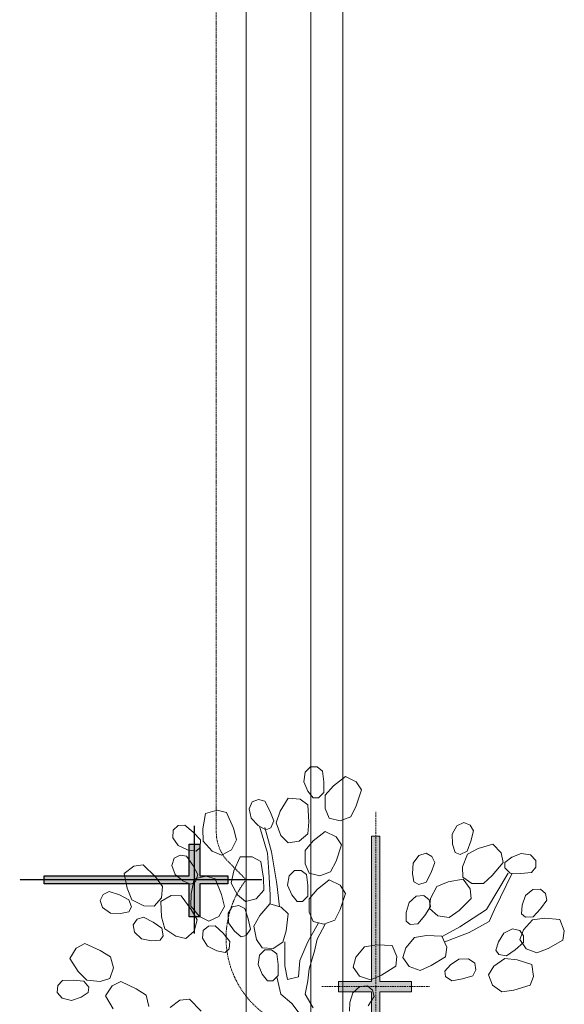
# Model space of a CAD drawing. Header units: millimetres. Extents: x -750 to 72845, y -24282 to 18874.
# Tile 69 of 154: x 49618 to 50904, y 10645 to 12970. Entities that reach past the tile are written whole.
import ezdxf

# ---------------------------------------------------------------- set-up
doc = ezdxf.new("R2010")
doc.units = ezdxf.units.MM
doc.header["$MEASUREMENT"] = 0
for name, pattern in [('( Hidden )', [0.375, 0.25, -0.125]), ('DASHED', [19.05, 12.7, -6.35]), ('HIDDENX2', [0.75, 0.5, -0.25])]:
    doc.linetypes.add(name, pattern=pattern)
for name, color, linetype, lineweight in [('& Lighting (Walls)', 5, 'Continuous', 15), ('IRISH HOUSE_HYD AIRPORT_DRAINAGE LAYOUT 1$0$GREYSCALE', 8, 'Continuous', 0), ('M-MEP-ELLG-CABLE', 146, 'HIDDENX2', 20), ('M-MEP-ELPR-EQUIP', 6, 'Continuous', 20)]:
    doc.layers.add(name, color=color, linetype=linetype, lineweight=lineweight)
for name, color, linetype in [('E Floor Lighting', 5, 'DASHED'), ('E Wall Light', 5, 'Continuous'), ('IRISH HOUSE_HYD AIRPORT_DRAINAGE LAYOUT 1$0$GREY SCALE', 8, 'Continuous')]:
    doc.layers.add(name, color=color, linetype=linetype)

# ---------------------------------------------------------------- blocks, each defined once
blk = doc.blocks.new('IRISH HOUSE_HYD AIRPORT_DRAINAGE LAYOUT 1$0$FLOOR PLAN')
at = {"layer": 'IRISH HOUSE_HYD AIRPORT_DRAINAGE LAYOUT 1$0$GREYSCALE', "color": 8, "lineweight": 0, "ltscale": 0.2}
blk.add_line((153, 16760.7), (152.7, 10251.7), dxfattribs=at)
at = {"layer": 'IRISH HOUSE_HYD AIRPORT_DRAINAGE LAYOUT 1$0$GREYSCALE', "color": 8, "lineweight": 0, "ltscale": 0.25}
for p, q in [((305.4, 16757.9), (305.1, 10115.7)), ((381, 14166.1), (381, 4141))]:
    blk.add_line(p, q, dxfattribs=at)
at = {"layer": 'IRISH HOUSE_HYD AIRPORT_DRAINAGE LAYOUT 1$0$GREYSCALE', "color": 8, "lineweight": 0}
for p, q in [((291.7, 11192.9), (304.4, 11205.6)), ((304.4, 11205.6), (320.3, 11205.6)), ((320.3, 11205.6), (333, 11196)), ((288.6, 11170.6), (291.7, 11192.9)), ((333, 11196), (336.2, 11170.6)), ((358.4, 11161.1), (386.9, 11183.3)), ((386.9, 11183.3), (412.3, 11170.6)), ((298.1, 11148.4), (288.6, 11170.6)), ((336.2, 11170.6), (336.2, 11145.2)), ((339.3, 11138.9), (358.4, 11161.1)), ((412.3, 11170.6), (425, 11151.6)), ((310.8, 11132.5), (298.1, 11148.4)), ((336.2, 11145.2), (323.5, 11132.5)), ((339.3, 11107.1), (339.3, 11138.9)), ((425, 11151.6), (412.3, 11113.5)), ((159.3, 11106.7), (166.6, 11123.2)), ((166.6, 11123.2), (181.4, 11128.9)), ((181.4, 11128.9), (196.6, 11124.6)), ((196.6, 11124.6), (208.8, 11102.1)), ((232.9, 11101.2), (251.5, 11132.2)), ((251.5, 11132.2), (279.8, 11129.6)), ((279.8, 11129.6), (298.5, 11116.4)), ((298.5, 11116.4), (300.4, 11076.3)), ((323.5, 11132.5), (310.8, 11132.5)), ((412.3, 11113.5), (399.6, 11088.1)), ((50.3, 11059.8), (56.4, 11095.5)), ((56.4, 11095.5), (83.8, 11103.2)), ((83.8, 11103.2), (106, 11097.7)), ((106, 11097.7), (122.3, 11061)), ((164.4, 11084.9), (159.3, 11106.7)), ((208.8, 11102.1), (218, 11078.4)), ((223.2, 11073.6), (232.9, 11101.2)), ((348.8, 11084.9), (339.3, 11107.1)), ((-19.5, 11056.3), (-7.8, 11067)), ((-7.8, 11067), (8, 11068.5)), ((8, 11068.5), (27.5, 11051.9)), ((181.3, 11067.6), (164.4, 11084.9)), ((198.9, 11057.4), (181.3, 11067.6)), ((183.9, 11065.9), (202.9, 11002.4)), ((218, 11078.4), (210.7, 11062)), ((234.7, 11044), (223.2, 11073.6)), ((300.4, 11076.3), (297.8, 11048)), ((374.2, 11078.6), (348.8, 11084.9)), ((399.6, 11088.1), (374.2, 11078.6)), ((638.9, 11047.2), (649.9, 11066.8)), ((649.9, 11066.8), (666.3, 11074.1)), ((666.3, 11074.1), (681.1, 11068.3)), ((681.1, 11068.3), (689.5, 11054.9)), ((-20.3, 11038.4), (-19.5, 11056.3)), ((27.5, 11051.9), (44.6, 11033.1)), ((51.2, 11030.6), (50.3, 11059.8)), ((122.3, 11061), (130, 11033.6)), ((212.4, 11005.5), (196.5, 11062.7)), ((210.7, 11062), (198.9, 11057.4)), ((251.6, 11026.7), (234.7, 11044)), ((297.8, 11048), (277.5, 11030)), ((310.8, 11030.9), (339.3, 11053.2)), ((339.3, 11053.2), (364.7, 11040.5)), ((639.7, 11023.1), (638.9, 11047.2)), ((689.5, 11054.9), (683.3, 11030)), ((-7.7, 11019.8), (-20.3, 11038.4)), ((14.3, 11009.8), (-7.7, 11019.8)), ((44.6, 11033.1), (43.8, 11015.2)), ((72.6, 11007.1), (51.2, 11030.6)), ((130, 11033.6), (117.7, 11009.5)), ((277.5, 11030), (251.6, 11026.7)), ((291.7, 11008.7), (310.8, 11030.9)), ((364.7, 11040.5), (377.4, 11021.4)), ((377.4, 11021.4), (364.7, 10983.3)), ((645.8, 11003.7), (639.7, 11023.1)), ((683.3, 11030), (674.1, 11006.4)), ((700.5, 11013.1), (735.2, 11023.5)), ((735.2, 11023.5), (754.3, 11002.5)), ((-17.6, 10990.2), (-3.6, 10997.5)), ((-3.6, 10997.5), (12.1, 10995)), ((34.4, 11006.6), (14.3, 11009.8)), ((43.8, 11015.2), (34.4, 11006.6)), ((94.6, 10997.1), (72.6, 11007.1)), ((117.7, 11009.5), (94.6, 10997.1)), ((202.9, 11002.4), (206.1, 10957.9)), ((225.1, 10929.3), (212.4, 11005.5)), ((291.7, 10977), (291.7, 11008.7)), ((546.8, 10978.3), (559.9, 10996.5)), ((559.9, 10996.5), (577.1, 11001.8)), ((577.1, 11001.8), (591.1, 10994.5)), ((657.7, 10999.1), (645.8, 11003.7)), ((674.1, 11006.4), (657.7, 10999.1)), ((663.3, 10969.7), (674.8, 10999.3)), ((674.8, 10999.3), (700.5, 11013.1)), ((754.3, 11002.5), (759.2, 10980.2)), ((779.5, 10992.4), (802, 11001.4)), ((802, 11001.4), (824.1, 10997.7)), ((824.1, 10997.7), (836.5, 10984.7)), ((-112.9, 10971.5), (-90.2, 10974.3)), ((-90.2, 10974.3), (-61.7, 10946)), ((-23, 10973), (-17.6, 10990.2)), ((-15.4, 10951.9), (-23, 10973)), ((12.1, 10995), (26.7, 10974)), ((26.7, 10974), (38.5, 10951.5)), ((123.8, 10960), (138.7, 10993)), ((138.7, 10993), (167.1, 10993.5)), ((167.1, 10993.5), (187.2, 10982.5)), ((187.2, 10982.5), (193.7, 10942.9)), ((301.3, 10954.7), (291.7, 10977)), ((364.7, 10983.3), (352, 10957.9)), ((544.9, 10954.2), (546.8, 10978.3)), ((597.9, 10980.1), (588.9, 10956.2)), ((591.1, 10994.5), (597.9, 10980.1)), ((759.2, 10980.2), (733.6, 10949.2)), ((763, 10967.5), (763.3, 10980.2)), ((763.3, 10980.2), (779.5, 10992.4)), ((836.5, 10984.7), (836.1, 10968.8)), ((-135.6, 10954.4), (-112.9, 10971.5)), ((-128.4, 10919), (-135.6, 10954.4)), ((3.3, 10936.6), (-15.4, 10951.9)), ((38.5, 10951.5), (33.2, 10934.4)), ((117.2, 10931.5), (123.8, 10960)), ((206.1, 10957.9), (209.2, 10903.9)), ((253.7, 10948.4), (266.4, 10961.1)), ((266.4, 10961.1), (282.2, 10961.1)), ((282.2, 10961.1), (294.9, 10951.6)), ((294.9, 10951.6), (298.1, 10926.2)), ((326.6, 10948.4), (301.3, 10954.7)), ((352, 10957.9), (326.6, 10948.4)), ((548.7, 10934.2), (544.9, 10954.2)), ((588.9, 10956.2), (577.1, 10933.7)), ((664.1, 10945.5), (663.3, 10969.7)), ((733.6, 10949.2), (712.6, 10930.1)), ((720.1, 10869), (770.8, 10954.7)), ((780.4, 10954.7), (739.1, 10869)), ((775.4, 10954.5), (763, 10967.5)), ((800.8, 10953.8), (775.4, 10954.5)), ((826.3, 10956.4), (800.8, 10953.8)), ((836.1, 10968.8), (826.3, 10956.4)), ((-61.7, 10946), (-44.6, 10923.3)), ((21.9, 10928.5), (3.3, 10936.6)), ((33.2, 10934.4), (21.9, 10928.5)), ((22.6, 10905.9), (30.2, 10941.2)), ((30.2, 10941.2), (57.8, 10947.8)), ((57.8, 10947.8), (79.8, 10941.4)), ((79.8, 10941.4), (94.6, 10904.1)), ((132, 10903.4), (117.2, 10931.5)), ((193.7, 10942.9), (194.2, 10914.5)), ((231.4, 10875.4), (225.1, 10929.3)), ((250.5, 10926.2), (253.7, 10948.4)), ((260, 10903.9), (250.5, 10926.2)), ((298.1, 10926.2), (298.1, 10900.8)), ((320.3, 10916.6), (348.8, 10938.9)), ((348.8, 10938.9), (374.2, 10926.2)), ((374.2, 10926.2), (386.9, 10907.1)), ((560, 10928.3), (548.7, 10934.2)), ((577.1, 10933.7), (560, 10928.3)), ((602.4, 10923.4), (629.5, 10934.2)), ((629.5, 10934.2), (665.2, 10940.7)), ((685.5, 10930.4), (664.1, 10945.5)), ((665.2, 10940.7), (681.7, 10917.6)), ((712.6, 10930.1), (685.5, 10930.4)), ((-192.2, 10890.5), (-185.1, 10904.7)), ((-185.1, 10904.7), (-171, 10911.8)), ((-171, 10911.8), (-146.8, 10903.3)), ((-146.8, 10903.3), (-124.1, 10892)), ((-117, 10892), (-128.4, 10919)), ((-44.6, 10923.3), (-47.4, 10896.4)), ((22.3, 10876.6), (22.6, 10905.9)), ((94.6, 10904.1), (101.2, 10876.4)), ((150.8, 10888.1), (132, 10903.4)), ((194.2, 10914.5), (176.2, 10894.3)), ((209.2, 10903.9), (209.2, 10881.7)), ((272.7, 10888.1), (260, 10903.9)), ((301.3, 10894.4), (320.3, 10916.6)), ((386.9, 10907.1), (374.2, 10869)), ((587.6, 10895.3), (602.4, 10923.4)), ((681.7, 10917.6), (684.1, 10894.8)), ((812.1, 10902.3), (829.4, 10916.5)), ((829.4, 10916.5), (847.4, 10917.4)), ((847.4, 10917.4), (859.1, 10906.7)), ((859.1, 10906.7), (862.1, 10891.1)), ((-186.5, 10873.5), (-192.2, 10890.5)), ((-124.1, 10892), (-118.4, 10875)), ((-88.6, 10877.9), (-117, 10892)), ((-47.4, 10896.4), (-64.4, 10876.5)), ((-48.9, 10888.2), (-24.1, 10901.8)), ((-46.9, 10852), (-48.9, 10888.2)), ((-24.1, 10901.8), (-1.2, 10901.5)), ((-1.2, 10901.5), (23, 10869.4)), ((176.2, 10894.3), (150.8, 10888.1)), ((184.6, 10854.9), (208.1, 10882.4)), ((208.1, 10882.4), (235.5, 10874.9)), ((285.4, 10888.1), (272.7, 10888.1)), ((298.1, 10900.8), (285.4, 10888.1)), ((301.3, 10862.7), (301.3, 10894.4)), ((530.5, 10862.1), (537.5, 10885.2)), ((537.5, 10885.2), (554.2, 10900.2)), ((554.2, 10900.2), (572.1, 10901.8)), ((572.1, 10901.8), (584.3, 10891.6)), ((584.3, 10891.6), (587.9, 10876.1)), ((585.7, 10871.2), (587.6, 10895.3)), ((684.1, 10894.8), (655.2, 10867)), ((802.9, 10859.1), (804.2, 10879.4)), ((804.2, 10879.4), (812.1, 10902.3)), ((862.1, 10891.1), (847.3, 10870.2)), ((-168, 10860.7), (-186.5, 10873.5)), ((-143.9, 10859.3), (-168, 10860.7)), ((-124, 10863.6), (-143.9, 10859.3)), ((-118.4, 10875), (-124, 10863.6)), ((-64.4, 10876.5), (-88.6, 10877.9)), ((42.7, 10852.3), (22.3, 10876.6)), ((23, 10869.4), (36.7, 10844.5)), ((101.2, 10876.4), (87.9, 10852.8)), ((109.8, 10860.1), (119.7, 10875.1)), ((111.1, 10837.7), (109.8, 10860.1)), ((119.7, 10875.1), (135.3, 10878.2)), ((135.3, 10878.2), (149.6, 10871.4)), ((149.6, 10871.4), (157.7, 10847.1)), ((235.5, 10874.9), (251.8, 10858.8)), ((251.8, 10858.8), (246.9, 10818.9)), ((310.8, 10840.4), (301.3, 10862.7)), ((374.2, 10869), (361.5, 10843.6)), ((530, 10841.8), (530.5, 10862.1)), ((587.9, 10876.1), (574, 10854.6)), ((605.2, 10853.8), (585.7, 10871.2)), ((655.2, 10867), (632.1, 10850.4)), ((656.6, 10827.7), (720.1, 10869)), ((739.1, 10869), (726.4, 10840.4)), ((812.3, 10850.6), (802.9, 10859.1)), ((847.3, 10870.2), (830.2, 10851.4)), ((-114.1, 10832.9), (-105.1, 10846)), ((-110.8, 10815.2), (-114.1, 10832.9)), ((-105.1, 10846), (-90, 10851)), ((-90, 10851), (-67.3, 10839.2)), ((-67.3, 10839.2), (-46.4, 10824.7)), ((-39.4, 10823.7), (-46.9, 10852)), ((36.7, 10844.5), (30.1, 10818.2)), ((64.3, 10841.4), (42.7, 10852.3)), ((87.9, 10852.8), (64.3, 10841.4)), ((124.8, 10817.8), (111.1, 10837.7)), ((157.7, 10847.1), (162.8, 10822.3)), ((170.3, 10829.4), (184.6, 10854.9)), ((298.1, 10792.8), (323.5, 10837.3)), ((336.2, 10834.1), (310.8, 10840.4)), ((339.3, 10834.1), (320.3, 10799.2)), ((361.5, 10843.6), (336.2, 10834.1)), ((539.8, 10833.6), (530, 10841.8)), ((557.6, 10835.2), (539.8, 10833.6)), ((574, 10854.6), (557.6, 10835.2)), ((632.1, 10850.4), (605.2, 10853.8)), ((726.4, 10840.4), (678.8, 10815)), ((806.9, 10821.1), (828.3, 10844.6)), ((830.2, 10851.4), (812.3, 10850.6)), ((828.3, 10844.6), (857.3, 10848.2)), ((857.3, 10848.2), (893.4, 10845.4)), ((893.4, 10845.4), (903.6, 10818.9)), ((-94.3, 10800), (-110.8, 10815.2)), ((-46.4, 10824.7), (-43.2, 10807.1)), ((-13.2, 10805.7), (-39.4, 10823.7)), ((30.1, 10818.2), (10.5, 10800.9)), ((49.5, 10801.6), (51.1, 10819.5)), ((51.1, 10819.5), (63.3, 10829.7)), ((63.3, 10829.7), (79.1, 10830.6)), ((79.1, 10830.6), (97.9, 10813.2)), ((97.9, 10813.2), (114.2, 10793.7)), ((140.4, 10804.8), (124.8, 10817.8)), ((162.8, 10822.3), (152.8, 10807.3)), ((176.6, 10798.2), (170.3, 10829.4)), ((246.9, 10818.9), (239.5, 10791.5)), ((615.4, 10805.5), (656.6, 10827.7)), ((678.8, 10815), (621.7, 10792.8)), ((747.9, 10792.6), (760.8, 10813.1)), ((760.8, 10813.1), (780.9, 10823.1)), ((780.9, 10823.1), (798.6, 10819.8)), ((798.6, 10819.8), (807.6, 10806.8)), ((798.9, 10798.3), (806.9, 10821.1)), ((903.6, 10818.9), (900.1, 10796.3)), ((-248.6, 10777.6), (-228.5, 10788.5)), ((-228.5, 10788.5), (-191.7, 10772.4)), ((-70.6, 10795.2), (-94.3, 10800)), ((-50.4, 10796.6), (-70.6, 10795.2)), ((-43.2, 10807.1), (-50.4, 10796.6)), ((10.5, 10800.9), (-13.2, 10805.7)), ((61.4, 10782.6), (49.5, 10801.6)), ((114.2, 10793.7), (112.6, 10775.8)), ((152.8, 10807.3), (140.4, 10804.8)), ((190.3, 10778.3), (176.6, 10798.2)), ((239.5, 10791.5), (216.5, 10777.1)), ((244.1, 10792.8), (244.1, 10735.7)), ((279, 10748.4), (298.1, 10792.8)), ((320.3, 10799.2), (313.9, 10770.6)), ((529.2, 10778.5), (549.6, 10802.9)), ((549.6, 10802.9), (578.5, 10807.7)), ((578.5, 10807.7), (614.7, 10806.3)), ((614.7, 10806.3), (626, 10780.3)), ((742.1, 10773.1), (747.9, 10792.6)), ((807, 10790.9), (787.8, 10773.9)), ((813.4, 10776.5), (798.9, 10798.3)), ((807.6, 10806.8), (807, 10790.9)), ((900.1, 10796.3), (865.1, 10776.7)), ((-263.6, 10753.5), (-248.6, 10777.6)), ((-191.7, 10772.4), (-167.6, 10757.4)), ((83, 10771.7), (61.4, 10782.6)), ((102.9, 10767.7), (83, 10771.7)), ((112.6, 10775.8), (102.9, 10767.7)), ((183.9, 10761.1), (196.5, 10773.8)), ((216.5, 10777.1), (190.3, 10778.3)), ((196.5, 10773.8), (212.4, 10773.8)), ((212.4, 10773.8), (225.1, 10764.2)), ((225.1, 10764.2), (228.3, 10738.8)), ((313.9, 10770.6), (301.3, 10729.3)), ((411.8, 10756.3), (432.2, 10780.6)), ((432.2, 10780.6), (461.1, 10785.4)), ((461.1, 10785.4), (497.3, 10784.1)), ((497.3, 10784.1), (508.6, 10758.1)), ((522.2, 10755.4), (529.2, 10778.5)), ((626, 10780.3), (623.4, 10757.5)), ((749.3, 10762.7), (742.1, 10773.1)), ((787.8, 10773.9), (766.9, 10759.5)), ((838.6, 10766.4), (813.4, 10776.5)), ((865.1, 10776.7), (838.6, 10766.4)), ((-244.1, 10723), (-263.6, 10753.5)), ((-167.6, 10757.4), (-160.5, 10731.2)), ((180.7, 10738.8), (183.9, 10761.1)), ((275.9, 10710.3), (279, 10748.4)), ((404.8, 10733.2), (411.8, 10756.3)), ((508.6, 10758.1), (506, 10735.3)), ((537.6, 10734.2), (522.2, 10755.4)), ((623.4, 10757.5), (589.2, 10736.5)), ((634.7, 10738.7), (654.9, 10751.9)), ((654.9, 10751.9), (677.3, 10752.6)), ((677.3, 10752.6), (692.1, 10742.3)), ((692.1, 10742.3), (694.8, 10726.7)), ((737.4, 10735.2), (763.5, 10753.2)), ((766.9, 10759.5), (749.3, 10762.7)), ((763.5, 10753.2), (792.6, 10750.2)), ((792.6, 10750.2), (827.1, 10739.3)), ((-223.8, 10702), (-244.1, 10723)), ((-160.5, 10731.2), (-169.1, 10706.5)), ((190.2, 10716.6), (180.7, 10738.8)), ((202.9, 10700.7), (190.2, 10716.6)), ((228.3, 10738.8), (228.3, 10713.4)), ((244.1, 10735.7), (250.5, 10703.9)), ((301.3, 10729.3), (298.1, 10700.7)), ((420.2, 10712), (404.8, 10733.2)), ((506, 10735.3), (471.8, 10714.3)), ((563.2, 10725.2), (537.6, 10734.2)), ((589.2, 10736.5), (563.2, 10725.2)), ((621.2, 10723.4), (634.7, 10738.7)), ((623.5, 10710.9), (621.2, 10723.4)), ((694.8, 10726.7), (687.6, 10712.6)), ((724.5, 10714.8), (737.4, 10735.2)), ((827.1, 10739.3), (831.1, 10711.2)), ((-291.9, 10689.2), (-281.3, 10701)), ((-281.3, 10701), (-255.7, 10701.8)), ((-255.7, 10701.8), (-230.4, 10699.5)), ((-230.4, 10699.5), (-218.9, 10685.7)), ((-192.1, 10699.1), (-223.8, 10702)), ((-169.1, 10706.5), (-192.1, 10699.1)), ((-164.1, 10689), (-143.6, 10699.3)), ((-143.6, 10699.3), (-107.3, 10682.1)), ((215.6, 10700.7), (202.9, 10700.7)), ((228.3, 10713.4), (215.6, 10700.7)), ((234.6, 10669), (225.1, 10710.3)), ((250.5, 10703.9), (275.9, 10710.3)), ((298.1, 10700.7), (291.7, 10669)), ((445.8, 10703), (420.2, 10712)), ((471.8, 10714.3), (445.8, 10703)), ((638.2, 10700.6), (623.5, 10710.9)), ((663.2, 10705), (638.2, 10700.6)), ((687.6, 10712.6), (663.2, 10705)), ((733.7, 10690.3), (724.5, 10714.8)), ((831.1, 10711.2), (822.6, 10690)), ((-293.4, 10673.4), (-291.9, 10689.2)), ((-281.9, 10659.6), (-293.4, 10673.4)), ((-220.1, 10673), (-237.1, 10661.8)), ((-218.9, 10685.7), (-220.1, 10673)), ((-179.7, 10665.3), (-164.1, 10689)), ((-107.3, 10682.1), (-83.6, 10666.4)), ((397.3, 10649.3), (404.3, 10672.5)), ((404.3, 10672.5), (421, 10687.5)), ((421, 10687.5), (438.9, 10689)), ((438.9, 10689), (451, 10678.9)), ((451, 10678.9), (454.6, 10663.4)), ((756, 10674.8), (733.7, 10690.3)), ((784.1, 10678.8), (756, 10674.8)), ((822.6, 10690), (784.1, 10678.8)), ((-260.1, 10654.4), (-281.9, 10659.6)), ((-237.1, 10661.8), (-260.1, 10654.4)), ((-161.1, 10634.3), (-179.7, 10665.3)), ((-83.6, 10666.4), (-77.2, 10640.1)), ((-27.1, 10638), (-4.2, 10654.8)), ((-4.2, 10654.8), (18.5, 10657.4)), ((18.5, 10657.4), (46.7, 10628.7)), ((260, 10646.8), (234.6, 10669)), ((291.7, 10605.5), (260, 10646.8)), ((291.7, 10669), (310.8, 10637.2)), ((396.8, 10629), (397.3, 10649.3)), ((454.6, 10663.4), (440.7, 10641.9))]:
    blk.add_line(p, q, dxfattribs=at)
blk = doc.blocks.new('IRISH HOUSE_HYD AIRPORT_DRAINAGE LAYOUT 1')
at = {"layer": 'IRISH HOUSE_HYD AIRPORT_DRAINAGE LAYOUT 1$0$GREY SCALE'}
blk.add_blockref('IRISH HOUSE_HYD AIRPORT_DRAINAGE LAYOUT 1$0$FLOOR PLAN', (0, 0), dxfattribs=at)
blk = doc.blocks.new('gabian wall bracket light')
at = {"layer": '& Lighting (Walls)'}
h = blk.add_hatch(color=5, dxfattribs=at)
h.dxf.hatch_style = 1
h.paths.add_polyline_path([(16574.131, -14269.385), (16575.112, -14269.385), (16575.112, -14269.06), (16574.131, -14269.06), (16574.131, -14268.191), (16573.881, -14268.191), (16573.881, -14269.06), (16572.855, -14269.06), (16572.855, -14269.385), (16573.881, -14269.385), (16573.881, -14273.882), (16574.131, -14273.882)])
at = {"layer": '& Lighting (Walls)', "color": 5, "linetype": '( Hidden )', "ltscale": 0.2}
for p, q in [((16574.006, -14267.131), (16574.006, -14274.636)), ((16572.342, -14269.222), (16575.672, -14269.222))]:
    blk.add_line(p, q, dxfattribs=at)
at = {"layer": '& Lighting (Walls)', "color": 5}
blk.add_lwpolyline([(16574.131, -14269.385), (16575.112, -14269.385), (16575.112, -14269.06), (16574.131, -14269.06), (16574.131, -14268.191), (16573.881, -14268.191), (16573.881, -14269.06), (16572.855, -14269.06), (16572.855, -14269.385), (16573.881, -14269.385), (16573.881, -14273.882), (16574.131, -14273.882)], close=True, dxfattribs=at)
blk = doc.blocks.new('sjrhbmvjksl')
at = {"layer": 'E Floor Lighting', "xscale": -3, "yscale": 3, "zscale": 3, "rotation": 180}
blk.add_blockref('gabian wall bracket light', (1672445.566, -121613.908), dxfattribs=at)
blk = doc.blocks.new('unseyb')
at = {"layer": 'E Wall Light'}
h = blk.add_hatch(color=5, dxfattribs=at)
h.dxf.hatch_style = 1
h.paths.add_polyline_path([(1723782.17, -79199.22), (1723779.226, -79199.22), (1723779.226, -79200.194), (1723782.17, -79200.194), (1723782.17, -79202.803), (1723782.919, -79202.803), (1723782.919, -79200.194), (1723785.997, -79200.194), (1723785.997, -79199.22), (1723782.919, -79199.22), (1723782.919, -79185.728), (1723782.17, -79185.728)])
at = {"layer": 'E Wall Light', "color": 5, "linetype": '( Hidden )', "ltscale": 0.2}
for p, q in [((1723782.545, -79205.981), (1723782.545, -79183.467)), ((1723787.537, -79199.707), (1723777.546, -79199.707))]:
    blk.add_line(p, q, dxfattribs=at)
at = {"layer": 'E Wall Light', "color": 5}
blk.add_lwpolyline([(1723782.17, -79199.22), (1723779.226, -79199.22), (1723779.226, -79200.194), (1723782.17, -79200.194), (1723782.17, -79202.803), (1723782.919, -79202.803), (1723782.919, -79200.194), (1723785.997, -79200.194), (1723785.997, -79199.22), (1723782.919, -79199.22), (1723782.919, -79185.728), (1723782.17, -79185.728)], close=True, dxfattribs=at)
blk = doc.blocks.new('yuterfgkm')
at = {"layer": 'E Wall Light', "xscale": -1.000000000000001, "rotation": 90}
blk.add_blockref('unseyb', (1642952.744, 1644983.061), dxfattribs=at)

msp = doc.modelspace()

# ---------------------------------------------------------------- linework, layer by layer
at = {"layer": 'M-MEP-ELLG-CABLE', "color": 1, "ltscale": 5}
msp.add_lwpolyline([(50152.7, 10939.2), (50111.2, 10981.1, -0.197928), (50082.1, 11051.6), (50082.1, 16466, -0.199474), (50111.6, 16536.8), (50152.9, 16578)], format="xyb", dxfattribs=at)
msp.add_arc((50327.3, 10801.7), 222.2, 141.7792, 297.2675, dxfattribs=at)

# ---------------------------------------------------------------- block references
at = {"layer": 'E Floor Lighting', "xscale": 25.40000000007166, "yscale": 25.40000000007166, "zscale": 25.40000000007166}
msp.add_blockref('sjrhbmvjksl', (-43692598.3, 2012365.4), dxfattribs=at)
at = {"layer": 'E Wall Light', "xscale": 25.40000000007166, "yscale": 25.40000000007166, "zscale": 25.40000000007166}
msp.add_blockref('yuterfgkm', (-43692641.8, 2012446.1), dxfattribs=at)
at = {"layer": 'M-MEP-ELPR-EQUIP'}
msp.add_blockref('IRISH HOUSE_HYD AIRPORT_DRAINAGE LAYOUT 1', (50000, 0), dxfattribs=at)

doc.saveas('drawing.dxf')
